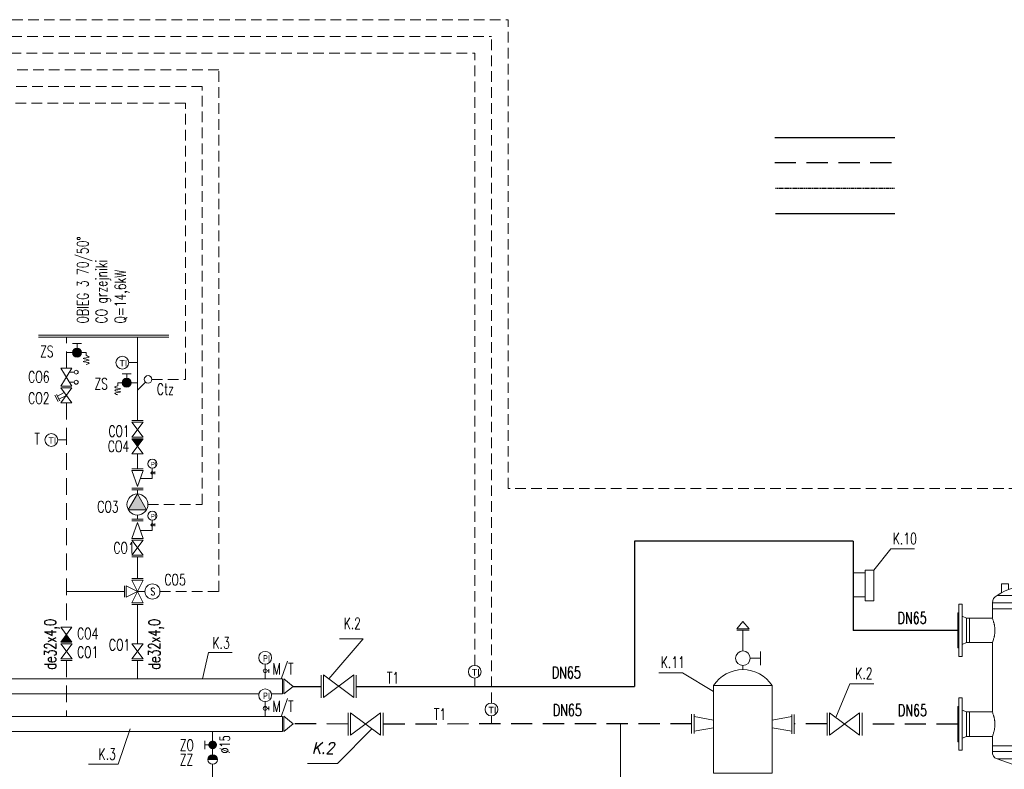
# Model space of a CAD drawing. Header units: millimetres. Extents: x -2127 to 74040, y -8065 to 13366.
# Tile 3 of 5: x 8122 to 19900, y 3289 to 12256. Entities that reach past the tile are written whole.
import ezdxf

# ---------------------------------------------------------------- set-up
doc = ezdxf.new("R2010")
doc.units = ezdxf.units.MM
for name, pattern in [('DASHED', [19.05, 12.7, -6.35]), ('DASHEDX2', [1.5, 1, -0.5]), ('IS-DASHED', [19.05, 12.7, -6.35])]:
    doc.linetypes.add(name, pattern=pattern)
doc.layers.get('0').update_dxf_attribs({"lineweight": 15})
for name, color, linetype, lineweight in [('IS-armatura', 7, 'Continuous', 20), ('IS-automatyka', 242, 'DASHED', 15), ('IS-gaz', 40, 'Continuous', 30), ('IS-kondensat', 44, 'DASHED', 30), ('IS-obieg-kotłowy-powrot', 20, 'IS-DASHED', 30), ('IS-obieg-kotłowy-zasilanie', 10, 'Continuous', 30), ('IS-opisy', 7, 'Continuous', 20)]:
    doc.layers.add(name, color=color, linetype=linetype, lineweight=lineweight)
doc.styles.add('Rg 5mm', font='simplex.shx', dxfattribs={"width": 0.9, "oblique": 15, "height": 60})
doc.styles.get("Standard").update_dxf_attribs({"font": 'arial.ttf'})
doc.styles.add('STANDARD2', font='simplex.shx', dxfattribs={"width": 0.7})
doc.linetypes.add('FENCELINE1', pattern='A,0.25,-0.1,[133,ltypeshp.shx,S=0.1,R=0,X=-0.1,Y=0],-0.1,1', length=1.45)

# ---------------------------------------------------------------- blocks, each defined once
blk = doc.blocks.new('A$C365C007C')
at = {"layer": 'IS-armatura'}
blk.add_line((0, 0), (95, 95), dxfattribs=at)
blk.add_circle((127, 127), 45, dxfattribs=at)
blk = doc.blocks.new('A$C7A9C7234')
at = {"layer": 'IS-armatura'}
blk.add_hatch(color=256, dxfattribs=at).paths.add_polyline_path([(-182, 0, -1), (-74, 0, -1)])
at = {"ltscale": 10}
blk.add_line((-128, 0), (0, 0), dxfattribs=at)
at = {"layer": 'IS-armatura'}
for p, q in [((-236, 0), (-236, -36)), ((-182, 0), (-236, 0)), ((-182, 108), (-74, 108)), ((-128, 54), (-128, 108))]:
    blk.add_line(p, q, dxfattribs=at)
blk.add_circle((-128, 0), 54, dxfattribs=at)
blk.add_spline([(-236, -36), (-272, -54), (-200, -72), (-272, -90), (-200, -108), (-272, -126), (-236, -144)], degree=3, dxfattribs=at)
blk = doc.blocks.new('A$C50FE2750')
at = {"layer": 'IS-armatura'}
blk.add_line((0, 0), (-104, 0), dxfattribs=at)
blk.add_circle((-180, 0), 76.5, dxfattribs=at)
blk.add_text('TI', height=76.5, dxfattribs=at).set_placement((-216, -45))
blk = doc.blocks.new('A$C65666F2F')
at = {"layer": 'IS-armatura'}
for p, q in [((-67.5, 0), (67.5, 0)), ((0, -20), (-67.5, -210)), ((67.5, -210), (0, -20)), ((-67.5, -210), (67.5, -210)), ((-67.5, -230), (67.5, -230))]:
    blk.add_line(p, q, dxfattribs=at)
blk = doc.blocks.new('A$C70BF7B7E')
at = {"layer": 'IS-armatura'}
blk.add_hatch(color=256, dxfattribs=at).paths.add_polyline_path([(0, 302), (0, 302), (-109, 113), (109, 113)])
for p, q in [((-68, 352), (67, 352)), ((0, 302), (0, 352)), ((-68, 0), (67, 0)), ((0, 0), (0, 50))]:
    blk.add_line(p, q)
blk.add_lwpolyline([(0, 302), (-109, 113), (109, 113)], close=True, dxfattribs=at)
blk.add_circle((0, 176), 126, dxfattribs=at)
blk = doc.blocks.new('A$C531F4624')
at = {"layer": 'IS-armatura'}
for p, q in [((-67.5, 0), (67.5, 0)), ((67.5, 0), (-67.5, -180)), ((67.5, -180), (-67.5, 0)), ((-67.5, -180), (67.5, -180)), ((-67.5, -200), (67.5, -200))]:
    blk.add_line(p, q, dxfattribs=at)
blk = doc.blocks.new('A$C761E3742')
at = {"layer": 'IS-armatura'}
blk.add_hatch(color=256, dxfattribs=at).paths.add_polyline_path([(0, 90), (67, 180), (-67, 180)])
for p, q in [((67, 180), (-67, 180)), ((-67, 180), (67, 0)), ((-67, 0), (67, 180)), ((67, 0), (-67, 0))]:
    blk.add_line(p, q, dxfattribs=at)
blk = doc.blocks.new('A$C4934456F')
at = {"layer": 'IS-armatura'}
for p, q in [((144, 0), (144, 123)), ((0, 0), (144, 0)), ((160, 66), (176, 66)), ((176, 82), (176, 50))]:
    blk.add_line(p, q, dxfattribs=at)
for centre, radius in [((144, 176), 53.5), ((144, 66), 15.8)]:
    blk.add_circle(centre, radius, dxfattribs=at)
at = {"layer": 'IS-armatura', "width": 0.8}
blk.add_text('PI', height=53.5, dxfattribs=at).set_placement((125, 145))
blk = doc.blocks.new('A$C231E1B02')
at = {"layer": 'IS-armatura'}
for p, q in [((-67, 0), (67, 0)), ((67, 0), (-67, -215)), ((67, -215), (-67, 0)), ((-67, -215), (67, -215))]:
    blk.add_line(p, q, dxfattribs=at)
at = {"layer": 'IS-armatura', "ltscale": 10}
for p, q in [((38, -47), (95, -47)), ((38, -168), (95, -168))]:
    blk.add_line(p, q, dxfattribs=at)
for centre in [(118, -47), (118, -168)]:
    blk.add_circle(centre, 23.3, dxfattribs=at)
blk = doc.blocks.new('A$C146150D0')
at = {"layer": 'IS-armatura'}
for p, q in [((67, 0), (-67, 0)), ((-67, -180), (67, 0)), ((-67, 0), (67, -180)), ((-100, -165), (-138, -89)), ((-80, -155), (-118, -79)), ((-25, -57), (-108, -99)), ((0, -90), (-90, -135)), ((67, -180), (-67, -180))]:
    blk.add_line(p, q, dxfattribs=at)
blk = doc.blocks.new('A$C5D770D04')
at = {"layer": 'IS-armatura'}
for p, q in [((67, 0), (-68, 0)), ((-155, -87), (-155, -222)), ((-135, -87), (-135, -222)), ((0, -155), (-135, -87)), ((-68, -20), (0, -155)), ((67, -20), (-68, -20)), ((0, -155), (67, -20)), ((-135, -222), (0, -155)), ((-68, -290), (0, -155)), ((0, -155), (67, -290)), ((0, -155), (90, -155)), ((67, -290), (-68, -290)), ((67, -310), (-68, -310))]:
    blk.add_line(p, q, dxfattribs=at)
blk.add_circle((180, -155), 90, dxfattribs=at)
at = {"layer": 'IS-armatura', "style": 'STANDARD2', "width": 0.7}
blk.add_text('S', height=90, dxfattribs=at).set_placement((158, -200))
blk = doc.blocks.new('CPHS_001')
for p, q in [((-0.5, 0.25), (0.5, -0.25)), ((0.5, 0.25), (-0.5, -0.25)), ((-0.5, -0.25), (-0.5, 0.25)), ((0.5, -0.25), (0.5, 0.25))]:
    blk.add_line(p, q)
blk = doc.blocks.new('A$C06771121')
for p, q in [((287.2, 434.4), (253.8, 434.4)), ((253.8, 434.4), (253.8, 424.1)), ((287.2, 424.1), (287.2, 434.4)), ((287.2, 424.1), (253.8, 424.1)), ((256.8, 380.2), (256.8, 424.1)), ((284.5, 424.1), (284.5, 380.2)), ((284.5, 380.2), (256.8, 380.2)), ((283.6, 365.1), (257.4, 365.1)), ((257.4, 365.1), (257.4, 335.6)), ((282.8, 377), (258.2, 377)), ((261.2, 377), (258.2, 377)), ((258.2, 377), (258.2, 365.1)), ((259.9, 380.2), (259.9, 377)), ((264.4, 377), (261.2, 377)), ((264.4, 377), (264.4, 365.1)), ((276.6, 377), (276.6, 365.1)), ((281.1, 380.2), (281.1, 377)), ((282.8, 365.1), (282.8, 377)), ((283.6, 335.7), (283.6, 365.1)), ((372, 342.2), (346.5, 342.2)), ((346.5, 342.2), (346.5, 321.9)), ((372, 309.9), (372, 342.2)), ((387.7, 300.4), (153.3, 300.4)), ((404.6, 273.5), (136.4, 273.5)), ((136.4, 273.5), (136.4, 252.1)), ((404.6, 252.1), (136.4, 252.1)), ((136.4, 252.1), (136.4, 237.3)), ((404.6, 252.1), (404.6, 273.5)), ((404.6, 252.1), (404.6, 218.2)), ((66.1, 237.3), (58.3, 229.5)), ((66.1, 229.5), (58.3, 229.5)), ((58.3, 229.5), (58.3, -222.6)), ((66.1, 233.4), (62.2, 229.5)), ((66.1, -230.5), (66.1, 237.3)), ((66.1, 237.3), (153.1, 237.3)), ((153.1, 233.4), (66.1, 233.4)), ((153.1, 237.3), (153.1, -230.5)), ((403.3, 213), (404.6, 218.2)), ((395.4, 176.8), (395.5, 178.9)), ((395.5, 178.9), (395.6, 181)), ((395.6, 181), (395.8, 183.2)), ((395.8, 183.2), (396.1, 185.3)), ((396.1, 185.3), (396.4, 187.3)), ((396.4, 187.3), (396.7, 189.4)), ((396.7, 189.4), (397.1, 191.3)), ((397.1, 191.3), (397.4, 193.2)), ((397.4, 193.2), (397.8, 195.1)), ((397.8, 195.1), (398.2, 196.9)), ((398.2, 196.9), (398.7, 198.7)), ((398.7, 198.7), (399.1, 200.4)), ((399.1, 200.4), (399.6, 202)), ((399.6, 202), (400, 203.5)), ((400, 203.5), (400.9, 206.4)), ((400.9, 206.4), (401.8, 209)), ((401.8, 209), (402.6, 211.2)), ((402.6, 211.2), (403.3, 213)), ((395.3, 174.6), (395.4, 176.8)), ((395.3, 172.3), (395.3, 174.6)), ((395.3, 173.7), (395.3, 171.5)), ((395.3, 171.5), (395.4, 169.3)), ((395.4, 169.3), (395.5, 167.2)), ((395.5, 167.2), (395.6, 165)), ((395.6, 165), (395.9, 162.9)), ((395.9, 162.9), (396.1, 160.8)), ((396.1, 160.8), (396.4, 158.8)), ((396.4, 158.8), (396.7, 156.8)), ((396.7, 156.8), (397.1, 154.8)), ((397.1, 154.8), (397.4, 152.9)), ((397.4, 152.9), (397.8, 151)), ((397.8, 151), (398.3, 149.2)), ((398.3, 149.2), (398.7, 147.4)), ((398.7, 147.4), (399.1, 145.7)), ((399.1, 145.7), (400, 142.6)), ((400, 142.6), (401, 139.7)), ((401, 139.7), (401.8, 137.1)), ((401.8, 137.1), (404.6, 129.3)), ((404.6, 129.3), (404.6, -122.4)), ((13.1, 87.2), (0, 87.2)), ((0, 87.2), (0, -87.2)), ((16.4, 83.9), (13.1, 87.2)), ((13.2, 87.1), (13.1, -87.2)), ((16.4, 3.4), (16.4, 83.9)), ((58.3, 64.4), (16.4, 64.4)), ((16.4, 64.4), (16.4, -57.5)), ((58.3, 3.4), (16.4, 3.4)), ((58.3, -2.5), (16.4, -2.5)), ((16.4, -83.5), (16.4, -3.1)), ((58.3, -57.5), (16.4, -57.5)), ((0, -87.2), (13.1, -87.2)), ((13.1, -87.2), (16.4, -83.5)), ((398.2, -143.6), (398.7, -141.8)), ((398.7, -141.8), (399.1, -140.1)), ((399.1, -140.1), (399.6, -138.5)), ((399.6, -138.5), (400, -137)), ((400, -137), (400.9, -134.1)), ((400.9, -134.1), (401.8, -131.5)), ((401.8, -131.5), (402.6, -129.3)), ((402.6, -129.3), (403.2, -127.5)), ((403.2, -127.5), (404.6, -122.4)), ((395.3, -166), (395.4, -163.8)), ((395.3, -168.2), (395.3, -166)), ((395.3, -166.8), (395.3, -169)), ((395.3, -169), (395.4, -171.2)), ((395.4, -163.8), (395.5, -161.6)), ((395.4, -171.2), (395.5, -173.4)), ((395.5, -161.6), (395.6, -159.5)), ((395.5, -173.4), (395.6, -175.5)), ((395.6, -159.5), (395.8, -157.4)), ((395.6, -175.5), (395.9, -177.6)), ((395.8, -157.4), (396.1, -155.3)), ((395.9, -177.6), (396.1, -179.7)), ((396.1, -155.3), (396.4, -153.2)), ((396.4, -153.2), (396.7, -151.2)), ((396.7, -151.2), (397.1, -149.2)), ((397.1, -149.2), (397.4, -147.3)), ((397.4, -147.3), (397.8, -145.4)), ((397.8, -145.4), (398.2, -143.6)), ((396.1, -179.7), (396.4, -181.8)), ((396.4, -181.8), (396.7, -183.8)), ((396.7, -183.8), (397.1, -185.8)), ((397.1, -185.8), (397.4, -187.7)), ((397.4, -187.7), (397.8, -189.5)), ((397.8, -189.5), (398.2, -191.3)), ((398.2, -191.3), (398.7, -193.1)), ((398.7, -193.1), (399.1, -194.8)), ((399.1, -194.8), (400, -198)), ((400, -198), (401, -200.8)), ((401, -200.8), (401.8, -203.4)), ((401.8, -203.4), (404.6, -211.3)), ((404.6, -211.3), (404.6, -266.6)), ((58.3, -222.6), (66.1, -222.6)), ((66.1, -230.5), (58.3, -222.6)), ((66.1, -226.6), (61.2, -222.6)), ((153.1, -226.6), (66.1, -226.6)), ((153.1, -230.5), (66.1, -230.5)), ((136.4, -266.6), (136.4, -230.5)), ((404.6, -245.2), (136.4, -245.2)), ((404.6, -266.6), (136.4, -266.6)), ((14.4, -317.8), (-19.1, -317.9)), ((-19.1, -317.9), (-19.1, -344.1)), ((14.4, -344.2), (14.4, -317.8)), ((14.4, -317.8), (185.3, -317.8)), ((387.7, -293.5), (153.3, -293.5)), ((211.5, -313.3), (153.3, -293.5)), ((185.3, -317.8), (185.3, -344.2)), ((211.5, -323.5), (197.8, -312)), ((211.5, -375.9), (211.5, -307)), ((387.7, -293.5), (329.5, -313.6)), ((329.5, -313.6), (329.5, -307)), ((329.5, -313.6), (329.5, -375.9)), ((-19.1, -344.1), (14.4, -344.1)), ((185.3, -344.2), (14.4, -344.2)), ((329.5, -354.3), (211.5, -354.3)), ((329.5, -366.1), (211.5, -366.1)), ((329.5, -370), (211.5, -370)), ((329.5, -375.9), (211.5, -375.9)), ((216.5, -366.1), (216.5, -375.9)), ((250.8, -538.6), (250.8, -375.9)), ((290.1, -375.9), (290.1, -538.6)), ((324.5, -366.1), (324.5, -375.9)), ((245.9, -715.5), (245.9, -538.6)), ((245.9, -538.6), (250.8, -538.6)), ((290.1, -538.6), (250.8, -538.6)), ((290.1, -538.6), (295.1, -538.6)), ((295.1, -538.6), (295.1, -715.5)), ((196.8, -723.3), (196.8, -715.5)), ((196.8, -715.5), (295.1, -715.5)), ((344.2, -723.3), (196.8, -723.3)), ((201.7, -715.5), (201.7, -723.3)), ((295.1, -715.5), (344.2, -715.5)), ((339.3, -715.5), (339.3, -723.3)), ((344.2, -715.5), (344.2, -723.3))]:
    blk.add_line(p, q)
at = {"extrusion": (1, 6.12303e-17, 0)}
for p, q in [((514, 268.2), (514.5, 268.7)), ((514, 79.2), (514, 268.2)), ((526.5, 268.7), (514.5, 268.7)), ((514.5, 78.7), (514.5, 268.7)), ((527, 268.2), (526.5, 268.7)), ((526.5, 78.7), (526.5, 268.7)), ((527, 79.2), (527, 268.2)), ((498, 218.2), (404.6, 218.2)), ((488, 129.3), (488, 218.2)), ((498, 218.2), (514, 224.7)), ((498, 129.3), (498, 218.2)), ((530, 237.7), (527, 237.7)), ((530, 109.7), (530, 237.7)), ((498, 129.3), (404.6, 129.3)), ((498, 129.3), (514, 122.7)), ((530, 109.7), (527, 109.7)), ((526.5, 78.7), (514.5, 78.7)), ((527, 79.2), (526.5, 78.7)), ((514, -72.3), (514.5, -71.8)), ((514, -261.3), (514, -72.3)), ((526.5, -71.8), (514.5, -71.8)), ((514.5, -261.8), (514.5, -71.8)), ((527, -72.3), (526.5, -71.8)), ((526.5, -261.8), (526.5, -71.8)), ((527, -261.3), (527, -72.3)), ((530, -102.8), (527, -102.8)), ((530, -230.8), (530, -102.8)), ((498, -122.4), (404.6, -122.4)), ((488, -211.3), (488, -122.4)), ((498, -122.4), (514, -115.8)), ((498, -211.3), (498, -122.4)), ((498, -211.3), (404.6, -211.3)), ((498, -211.3), (514, -217.8)), ((530, -230.8), (527, -230.8)), ((526.5, -261.8), (514.5, -261.8)), ((527, -261.3), (526.5, -261.8))]:
    blk.add_line(p, q, dxfattribs=at)
for centre, radius in [((107.3, 173.7), 13), ((107.4, 173.7), 10.3), ((107.4, 173.7), 4.61), ((107.3, -166.8), 13), ((107.4, -166.8), 10.3), ((107.3, -166.9), 4.61), ((270.5, -559.4), 8.74)]:
    blk.add_circle(centre, radius)
for centre, radius, start, end in [((270.5, 125.8), 210.2, 56.1206, 123.8794), ((165.8, 273.8), 29.4, 115.1122, 180.4665), ((375.2, 273.8), 29.4, 359.5335, 64.8878), ((161.5, -269.5), 25.3, 173.3784, 251.0446), ((379.5, -269.5), 25.3, 288.9554, 6.6216), ((183.2, -297.3), 20.6, 275.8297, 324.2983), ((270.5, -55.8), 258, 256.7942, 283.2081), ((185, -300.5), 43.8, 270.4885, 307.4033)]:
    blk.add_arc(centre, radius, start, end)
blk = doc.blocks.new('kotły')
at = {"layer": 'IS-armatura', "ltscale": 10}
blk.add_hatch(color=256, dxfattribs=at).paths.add_polyline_path([(-379.5, 297, -0.414214), (-372.7, 290.3), (-386.2, 290.3, -0.414214)])
at = {"layer": 'IS-armatura'}
for points in [[(-379.5, 269.9, -1), (-379.5, 283.4, -1)], [(-262.4, 251.8, -1), (-262.4, 265.3, -1)], [(-379.5, 255.3), (-379.5, 255.3), (-363.9, 228.3), (-395.1, 228.3)], [(-379.5, 189.1, -1), (-379.5, 202.6, -1)]]:
    blk.add_hatch(color=256, dxfattribs=at).paths.add_polyline_path(points)
at = {"layer": 'IS-armatura', "extrusion": (0, 1, 0)}
for p, q in [((-285.1, 775.9, 130.6), (-355.7, 775.9, 130.6)), ((-355.7, 775.9, 130.6), (-355.7, 771.6, 130.6)), ((-285.9, 779.6, 130.6), (-354.9, 779.6, 130.6)), ((-354.9, 776.9, 130.6), (-354.9, 779.6, 130.6)), ((-285.9, 776.9, 130.6), (-354.9, 776.9, 130.6)), ((-344.5, 781.4, 130.6), (-344.5, 779.6, 130.6)), ((-342.7, 782.2, 130.6), (-343.8, 782.1, 130.6)), ((-298.3, 783.4, 130.6), (-342.5, 783.4, 130.6)), ((-342.5, 783.4, 130.6), (-342.5, 782.4, 130.6)), ((-298.3, 783.4, 130.6), (-298.3, 782.4, 130.6)), ((-298.2, 782.2, 130.6), (-297, 782.1, 130.6)), ((-296.3, 781.4, 130.6), (-296.3, 779.6, 130.6)), ((-285.9, 776.9, 130.6), (-285.9, 779.6, 130.6)), ((-285.1, 775.9, 130.6), (-285.1, 771.6, 130.6)), ((-435.8, 767.2, 130.6), (-435.8, 327.9, 130.6)), ((-417.3, 768.8, 130.6), (-434.2, 768.8, 130.6)), ((-415.7, 767.2, 130.6), (-415.7, 327.9, 130.6)), ((-354.3, 770.6, 130.6), (-354.9, 770.9, 130.6)), ((-285.9, 770.9, 130.6), (-354.9, 770.9, 130.6)), ((-286.5, 770.6, 130.6), (-354.3, 770.6, 130.6)), ((-354.3, 770.6, 130.6), (-354.3, 763.9, 130.6)), ((-286.5, 763.9, 130.6), (-354.3, 763.9, 130.6)), ((-353.6, 762.3, 130.6), (-354.3, 763.9, 130.6)), ((-287.2, 762.3, 130.6), (-353.6, 762.3, 130.6)), ((-353.6, 762.3, 130.6), (-353.6, 741.9, 130.6)), ((-287.2, 762.3, 130.6), (-286.5, 763.9, 130.6)), ((-287.2, 762.3, 130.6), (-287.2, 741.9, 130.6)), ((-286.5, 770.6, 130.6), (-285.9, 770.9, 130.6)), ((-286.5, 770.6, 130.6), (-286.5, 763.9, 130.6)), ((-225.1, 767.2, 130.6), (-225.1, 327.9, 130.6)), ((-206.6, 768.8, 130.6), (-223.5, 768.8, 130.6)), ((-205, 767.2, 130.6), (-205, 327.9, 130.6)), ((-415.7, 741.9, 130.6), (-225.1, 741.9, 130.6)), ((-415.7, 698.6, 130.6), (-413.7, 698.6, 130.6)), ((-413.7, 343.6, 130.6), (-413.7, 698.6, 130.6)), ((-413.7, 696.6, 130.6), (-227.1, 696.6, 130.6)), ((-411.4, 696.6, 130.6), (-411.4, 702.6, 130.6)), ((-411.4, 702.6, 130.6), (-399.9, 702.6, 130.6)), ((-399.9, 702.6, 130.6), (-399.9, 696.6, 130.6)), ((-240.9, 702.6, 130.6), (-240.9, 696.6, 130.6)), ((-229.4, 702.6, 130.6), (-240.9, 702.6, 130.6)), ((-229.4, 696.6, 130.6), (-229.4, 702.6, 130.6)), ((-225.1, 698.6, 130.6), (-227.1, 698.6, 130.6)), ((-227.1, 698.6, 130.6), (-227.1, 343.6, 130.6)), ((-413.7, 676.6, 130.6), (-227.1, 676.6, 130.6)), ((-413.7, 365.7, 130.6), (-227.1, 365.7, 130.6)), ((-415.7, 343.6, 130.6), (-413.7, 343.6, 130.6)), ((-413.7, 345.6, 130.6), (-227.1, 345.6, 130.6)), ((-225.1, 343.6, 130.6), (-227.1, 343.6, 130.6)), ((-225.1, 328, 130.6), (-415.7, 328, 130.6)), ((-225.1, 327.6, 130.6), (-415.7, 327.6, 130.6))]:
    blk.add_line(p, q, dxfattribs=at)
at = {"layer": 'IS-armatura'}
for p, q in [((-435.8, 327.9, 130.6), (-205, 327.9, 130.6)), ((-298.3, 300.9), (-308.2, 300.9)), ((-308.2, 300.9), (-308.2, 290.1)), ((-298.3, 294.7), (-298.3, 307.2)), ((-285.8, 300.9), (-298.3, 307.2)), ((-285.8, 300.9), (-298.3, 294.7)), ((-285.8, 300.9), (-292, 288.4)), ((-285.8, 300.9), (-279.5, 288.4)), ((-372.7, 290.3, -15.7), (-386.2, 290.3, -15.7)), ((-279.5, 288.4), (-292, 288.4)), ((-285.8, 276.1), (-285.8, 288.4)), ((-393, 283.4, 55), (-393, 269.9, 55)), ((-386.2, 276.6, 55), (-393, 276.6, 55)), ((-275.9, 265.3), (-275.9, 251.8)), ((-269.2, 258.5), (-275.9, 258.5)), ((-393, 202.6, 55), (-393, 189.1, 55)), ((-386.2, 195.9, 55), (-393, 195.9, 55)), ((-389.5, 180.4, 65.5), (-393.3, 172.8, 65.5)), ((-387.5, 179.4, 65.5), (-391.3, 171.8, 65.5)), ((-381.9, 169.6, 65.5), (-390.3, 173.8, 65.5)), ((-379.5, 172.9, 65.5), (-388.5, 177.4, 65.5)), ((-372.7, 181.9, 65.5), (-386.2, 181.9, 65.5)), ((-386.2, 181.9, 65.5), (-372.7, 163.9, 65.5)), ((-386.2, 163.9, 65.5), (-372.7, 181.9, 65.5)), ((-372.7, 163.9, 65.5), (-386.2, 163.9, 65.5)), ((-62.8, -75.4), (-62.8, -60)), ((4.9, -115.7), (-8.7, -100.3)), ((4.4, -115.7), (18, -100.3)), ((4.4, -131.1), (4.4, -115.7)), ((-180.6, -131.5), (-40.5, -131.5))]:
    blk.add_line(p, q, dxfattribs=at)
at = {"layer": 'IS-armatura', "linetype": 'DASHED', "elevation": 130.6}
blk.add_lwpolyline([(-408.6, 327.9), (-233, 327.9), (-233, 146.3), (-408.6, 146.3)], close=True, dxfattribs=at)
at = {"layer": 'IS-armatura', "elevation": 13.3}
blk.add_lwpolyline([(-379.5, 255.3), (-363.9, 228.3), (-395.1, 228.3)], close=True, dxfattribs=at)
at = {"layer": 'IS-armatura', "elevation": 55.9}
for points in [[(-330.8, 220.5), (-314.9, 220.5)], [(-330.8, 220.5), (-314.9, 189.5)], [(-314.9, 220.5), (-330.8, 189.5)], [(-320.7, 200.4), (-315.6, 207)], [(-318.1, 195.6), (-311.8, 204)], [(-316.4, 207.5), (-315.9, 208.3)], [(-311, 203.5), (-316.4, 207.5)], [(-310.5, 204), (-315.9, 208.3)], [(-311, 203.5), (-310.5, 204)], [(-314.9, 189.5), (-330.8, 189.5)]]:
    blk.add_lwpolyline(points, dxfattribs=at)
at = {"layer": 'IS-armatura'}
blk.add_lwpolyline([(-50.9, -75.2), (-177.8, -75.2), (-177.8, -131.5), (-50.9, -131.5)], close=True, dxfattribs=at)
for centre, radius in [((-425.8, 753.9, 130.6), 1.81), ((-215, 753.9, 130.6), 1.81), ((-372.6, 686.6, 130.6), 1.81), ((-268.2, 686.6, 130.6), 1.81), ((-379.5, 290.3, -15.7), 6.75), ((-379.5, 276.6, 55), 6.75), ((-262.4, 258.5), 6.75), ((-379.5, 237.3, 13.3), 18), ((-379.5, 195.9, 55), 6.75)]:
    blk.add_circle(centre, radius, dxfattribs=at)
for centre, radius, start, end in [((-354.6, 775.8, 130.6), 1.13, 109.1039, 176.0318), ((-343.7, 781.4, 130.6), 0.76, 94.9986, 180.0104), ((-342.7, 782.4, 130.6), 0.19, 275.0001, 0), ((-298.1, 782.4, 130.6), 0.19, 180, 264.9999), ((-297.1, 781.4, 130.6), 0.76, 359.9896, 85.0014), ((-286.2, 775.8, 130.6), 1.13, 3.9682, 70.8961), ((-434.2, 767.2, 130.6), 1.61, 90, 180), ((-417.3, 767.2, 130.6), 1.61, 0, 90), ((-354.9, 771.6, 130.6), 0.76, 180, 270), ((-285.9, 771.6, 130.6), 0.76, 270, 0), ((-223.5, 767.2, 130.6), 1.61, 90, 180), ((-206.6, 767.2, 130.6), 1.61, 0, 90)]:
    blk.add_arc(centre, radius, start, end, dxfattribs=at)
blk.add_spline([(-285.8, 300.9), (-282.3, 306.4), (-287.9, 310.6), (-285.7, 317.8)], degree=3, dxfattribs=at)
at = {"layer": 'IS-gaz', "ltscale": 200}
for p, q in [((-322.8, 327.9, -7.7), (-322.8, 220.5, 55.9)), ((-322.8, 189.5, 55.9), (-322.8, 179.8, 55.9)), ((-322.8, 149.7, 55.9), (-322.8, 103.5, 55.9))]:
    blk.add_line(p, q, dxfattribs=at)
at = {"layer": 'IS-kondensat', "ltscale": 100}
for p, q in [((-247.2, 325.1, 131.3), (-247.2, -117, 131.3)), ((-50.7, -79.3), (4.5, -79.3)), ((4.5, -106), (4.5, -79.3)), ((-247.2, -117), (-177.8, -117))]:
    blk.add_line(p, q, dxfattribs=at)
at = {"layer": 'IS-obieg-kotłowy-powrot', "ltscale": 20}
for p, q in [((-379.5, 304.2, -20.3), (-379.5, 158.3, 89)), ((21.6, 277.1), (-45.7, 277.1)), ((-45.7, 277.1), (-45.7, 158.3)), ((-45.7, 158.3), (-379.5, 158.3))]:
    blk.add_line(p, q, dxfattribs=at)
at = {"layer": 'IS-obieg-kotłowy-powrot', "ltscale": 2, "elevation": 13.3}
for points in [[(-379.5, 255.3), (-372.7, 266), (-386.2, 266), (-379.5, 255.3)], [(-379.5, 219.3), (-372.7, 208.5), (-386.2, 208.5), (-379.5, 219.3)]]:
    blk.add_lwpolyline(points, dxfattribs=at)
at = {"layer": 'IS-obieg-kotłowy-zasilanie'}
for p, q in [((-262.4, 311.3), (-262.4, 133.8)), ((-285.8, 276.1), (-262.4, 276.1)), ((21.6, 252.6), (-21.2, 252.6)), ((-21.2, 252.6), (-21.2, 133.8)), ((-21.2, 133.8), (-262.4, 133.8))]:
    blk.add_line(p, q, dxfattribs=at)
at = {"layer": 'IS-armatura', "xscale": 0.3659076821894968, "yscale": 0.3659076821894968, "zscale": 0.3659076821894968}
blk.add_blockref('A$C06771121', (21.6, 264.7), dxfattribs=at)
at = {"layer": 'IS-armatura', "xscale": -30.09328546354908, "yscale": 30.09328546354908, "zscale": 0.1504664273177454, "rotation": 270}
blk.add_blockref('CPHS_001', (-322.8, 164.7, 55.9), dxfattribs=at)

msp = doc.modelspace()

# ---------------------------------------------------------------- hatches: boundary and pattern name
at = {"layer": 'IS-armatura', "ltscale": 10}
msp.add_hatch(color=256, dxfattribs=at).paths.add_polyline_path([(10374, 3406), (10487, 3406, 1)])

# ---------------------------------------------------------------- linework, layer by layer
at = {"layer": 'IS-armatura', "linetype": 'DASHEDX2', "ltscale": 200}
for p, q in [((8680, 8087), (8680, 8460)), ((8680, 7672), (8680, 4991)), ((8680, 4591), (8680, 3921))]:
    msp.add_line(p, q, dxfattribs=at)
at = {"layer": 'IS-armatura', "ltscale": 10}
for p, q in [((9530, 7713), (9530, 8460)), ((9530, 7713), (9530, 7463)), ((9530, 7063), (9530, 6883)), ((9530, 5581), (9530, 5831)), ((9530, 5581), (9530, 5571)), ((9375, 5416), (8680, 5416)), ((9530, 5261), (9530, 4791)), ((9530, 4591), (9530, 4371))]:
    msp.add_line(p, q, dxfattribs=at)
at = {"layer": 'IS-armatura'}
for p, q in [((18236, 5639), (18093, 5639)), ((18236, 5352), (18093, 5352)), ((16699, 4970), (16773, 5059)), ((16699, 4970), (16846, 4970)), ((16700, 4953), (16847, 4953)), ((16773, 5059), (16846, 4970)), ((16773, 4706), (16773, 4953)), ((16861, 4618), (16985, 4618)), ((16985, 4618), (16985, 4700)), ((16985, 4536), (16985, 4618)), ((16773, 4482), (16773, 4531)), ((11728, 4416), (11728, 4146)), ((11757, 4148), (11757, 4418)), ((12117, 4418), (11757, 4148)), ((11757, 4418), (12117, 4148)), ((12117, 4148), (12117, 4418)), ((12147, 4416), (12147, 4146)), ((12049, 3965), (12049, 3695)), ((12079, 3696), (12079, 3966)), ((12079, 3966), (12439, 3696)), ((12439, 3966), (12079, 3696)), ((12439, 3696), (12439, 3966)), ((12468, 3965), (12468, 3695)), ((16159, 3832), (16159, 3948)), ((16188, 3832), (16188, 3948)), ((16188, 3920), (16423, 3877)), ((17359, 3920), (17124, 3877)), ((17359, 3828), (17359, 3943)), ((17388, 3828), (17388, 3943)), ((17779, 3965), (17779, 3695)), ((17808, 3696), (17808, 3966)), ((18168, 3966), (17808, 3696)), ((17808, 3966), (18168, 3696)), ((18168, 3696), (18168, 3966)), ((18198, 3965), (18198, 3695)), ((16159, 3832), (16159, 3716)), ((16188, 3832), (16188, 3716)), ((16188, 3744), (16423, 3787)), ((17359, 3744), (17124, 3787)), ((17359, 3828), (17359, 3712)), ((17388, 3828), (17388, 3712))]:
    msp.add_line(p, q, dxfattribs=at)
at = {"layer": 'IS-armatura', "ltscale": 20}
for p, q in [((11058, 4371), (11058, 4547)), ((11103, 4488), (11103, 4443)), ((11081, 4466), (11103, 4466)), ((11393, 4281), (11280, 4371)), ((11280, 4191), (11280, 4371)), ((13565, 4281), (13565, 4380)), ((11280, 4191), (11393, 4281)), ((11058, 3923), (11058, 4099)), ((11081, 4018), (11103, 4018)), ((11103, 4040), (11103, 3995)), ((11393, 3833), (11280, 3923)), ((11280, 3743), (11280, 3923)), ((13765, 3830), (13765, 3929)), ((11280, 3743), (11393, 3833)), ((10430, 3741), (10430, 3580)), ((10335, 3529), (10335, 3631)), ((10430, 3580), (10335, 3580)), ((10335, 3580), (10335, 3529)), ((10430, 3548), (10430, 3454)), ((10374, 3406), (10487, 3406)), ((10430, 3350), (10430, 2714))]:
    msp.add_line(p, q, dxfattribs=at)
at = {"layer": 'IS-armatura', "linetype": 'FENCELINE1', "ltscale": 100}
msp.add_line((15307, 3834), (15307, 738), dxfattribs=at)
at = {"layer": 'IS-armatura'}
for points in [[(18236, 5670), (18341, 5670), (18341, 5304), (18236, 5304)], [(17124, 4290), (16423, 4290), (16423, 3243), (17124, 3243)], [(1886, 3921), (11265, 3921), (11265, 3741), (1886, 3741)]]:
    msp.add_lwpolyline(points, close=True, dxfattribs=at)
msp.add_lwpolyline([(10983, 4191), (1886, 4191), (1886, 4371), (11265, 4371), (11265, 4191), (11133, 4191)], dxfattribs=at)
at = {"layer": 'IS-armatura', "const_width": 51.1}
msp.add_lwpolyline([(10430, 3606, 1), (10430, 3555, 1)], format="xyb", close=True, dxfattribs=at)
at = {"layer": 'IS-armatura'}
for centre, radius in [((11058, 4623), 76.5), ((16773, 4618), 87.4), ((11058, 4466), 22.5), ((13565, 4456), 76.5), ((11058, 4175), 76.5), ((11058, 4018), 22.5), ((13765, 4005), 76.5), ((10430, 3406), 56.7)]:
    msp.add_circle(centre, radius, dxfattribs=at)
msp.add_arc((16773, 4066), 416, 32.6561, 147.3439, dxfattribs=at)
at = {"layer": 'IS-automatyka', "ltscale": 10}
for p, q in [((1745, 12255), (13965, 12256)), ((13965, 6648), (13965, 12256)), ((1545, 12055), (13765, 12056)), ((13765, 4082), (13765, 12056)), ((1345, 11855), (13565, 11856)), ((13565, 4533), (13565, 11856)), ((10504, 11656), (1145, 11655)), ((10504, 5416), (10504, 11656)), ((10304, 11456), (945, 11455)), ((10304, 6457), (10304, 11456)), ((10104, 11256), (745, 11255)), ((10104, 7953), (10104, 11256)), ((9703, 7953), (10104, 7953)), ((23131, 6648, 1062), (13965, 6648, -102)), ((9656, 6457), (10304, 6457)), ((9800, 5416), (10504, 5416))]:
    msp.add_line(p, q, dxfattribs=at)
at = {"layer": 'IS-gaz', "ltscale": 200}
msp.add_line((17163, 9937), (18591, 9937), dxfattribs=at)
at = {"layer": 'IS-kondensat'}
msp.add_line((17163, 10242), (18591, 10242), dxfattribs=at)
at = {"layer": 'IS-obieg-kotłowy-powrot', "ltscale": 20}
for p, q in [((17154, 10547), (18591, 10547)), ((12049, 3830), (11393, 3833)), ((16159, 3835), (12468, 3830)), ((17779, 3832), (17388, 3833)), ((19344, 3830), (18198, 3830))]:
    msp.add_line(p, q, dxfattribs=at)
at = {"layer": 'IS-obieg-kotłowy-zasilanie'}
for p, q in [((17154, 10845), (18591, 10845)), ((18093, 6017), (15478, 6017)), ((15478, 6017), (15478, 4281)), ((18093, 6017), (18093, 4951)), ((19344, 4951), (18093, 4951)), ((11393, 4281), (11728, 4281)), ((12147, 4281), (15478, 4281))]:
    msp.add_line(p, q, dxfattribs=at)
at = {"layer": 'IS-opisy', "lineweight": 9, "ltscale": 20}
for p, q in [((9904, 8483), (8345, 8483)), ((9904, 8460), (8345, 8460))]:
    msp.add_line(p, q, dxfattribs=at)
at = {"layer": 'IS-opisy', "lineweight": 9}
for p, q in [((18341, 5670), (18542, 5926)), ((18542, 5926), (18826, 5925)), ((11820, 4371), (12230, 4848)), ((11946, 4849), (12230, 4848)), ((10310, 4371), (10382, 4687)), ((10382, 4687), (10665, 4687)), ((15767, 4442), (16051, 4442)), ((16423, 4219), (16051, 4442)), ((17885, 3908), (18054, 4313)), ((18054, 4313), (18338, 4312)), ((9443, 3775), (9300, 3351)), ((12334, 3775), (11922, 3357)), ((8944, 3352), (9300, 3351)), ((11566, 3358), (11922, 3357))]:
    msp.add_line(p, q, dxfattribs=at)

# ---------------------------------------------------------------- block references
at = {"layer": 'IS-armatura', "xscale": -9.004895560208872, "yscale": 9.004895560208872, "zscale": 9.004895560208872}
msp.add_blockref('kotły', (21285, 1996), dxfattribs=at)
at = {"layer": 'IS-armatura', "xscale": -1}
msp.add_blockref('A$C7A9C7234', (8680, 8274), dxfattribs=at)
at = {"layer": 'IS-armatura'}
for name, p in [('A$C50FE2750', (9530, 8154)), ('A$C231E1B02', (8680, 8087)), ('A$C7A9C7234', (9530, 7913)), ('A$C365C007C', (9530, 7826)), ('A$C146150D0', (8680, 7852)), ('A$C50FE2750', (8680, 7229)), ('A$C761E3742', (9530, 7063)), ('A$C4934456F', (9564, 6768)), ('A$C70BF7B7E', (9530, 6281)), ('A$C4934456F', (9564, 6146)), ('A$C65666F2F', (9530, 6261)), ('A$C531F4624', (9530, 6031)), ('A$C5D770D04', (9530, 5571)), ('A$C531F4624', (8680, 4791)), ('A$C531F4624', (9530, 4791))]:
    msp.add_blockref(name, p, dxfattribs=at)
at = {"layer": 'IS-armatura', "xscale": -1, "rotation": 180}
for name, p in [('A$C531F4624', (9530, 7263)), ('A$C65666F2F', (9530, 6653))]:
    msp.add_blockref(name, p, dxfattribs=at)
at = {"layer": 'IS-armatura', "rotation": 180}
msp.add_blockref('A$C761E3742', (8680, 4991), dxfattribs=at)

# ---------------------------------------------------------------- texts
at = {"layer": 'IS-armatura', "width": 0.8}
for p in [(11031, 4578), (11031, 4130)]:
    msp.add_text('PI', height=76.5, dxfattribs=at).set_placement(p)
at = {"layer": 'IS-armatura'}
for p in [(13529, 4411), (13729, 3960)]:
    msp.add_text('TI', height=76.5, dxfattribs=at).set_placement(p)
at = {"layer": 'IS-opisy', "style": 'STANDARD2', "width": 0.7}
for s, height, p in [('ZS', 135, (8365, 8221)), ('CO6', 135, (8223, 7915)), ('ZS', 135, (9015, 7833)), ('Ctz', 135, (9763, 7769)), ('CO2', 135, (8223, 7660)), ('T', 135, (8297, 7176)), ('CO1', 135, (9182, 7267)), ('CO4', 135, (9176, 7085)), ('CO3', 135, (9050, 6363)), ('CO1', 135, (9243, 5870)), ('CO5', 135, (9853, 5490)), ('DN65', 140, (18623, 5030)), ('CO4', 135, (8808, 4845)), ('CO1', 135, (9189, 4710)), ('CO1', 135, (8808, 4623)), ('M/T', 135, (11147, 4423)), ('DN65', 140, (14486, 4376)), ('T1', 135, (12515, 4315)), ('M/T', 135, (11147, 3975)), ('T1', 135, (13077, 3880)), ('DN65', 140, (14498, 3927)), ('DN65', 140, (18627, 3925)), ('ZO', 135, (10036, 3509)), ('ZZ', 135, (10036, 3335))]:
    msp.add_text(s, height=height, dxfattribs=at).set_placement(p)
for s, height, p in [('de32x4,0', 140, (8557, 4483)), ('de32x4,0', 140, (9802, 4483)), ('%%c15', 120, (10636, 3478))]:
    msp.add_text(s, height=height, rotation=90, dxfattribs=at).set_placement(p)
at = {"layer": 'IS-opisy', "insert": (8808, 8622), "char_height": 135, "attachment_point": 1, "rotation": 90, "style": 'STANDARD2'}
msp.add_mtext_dynamic_manual_height_columns('\\A1;OBIEG 3 70/50%%D\\PCO grzejniki\\PQ=14,6kW', width=1959.24, gutter_width=12.5, heights=[0], dxfattribs=at)
at = {"layer": 'IS-opisy', "char_height": 135, "attachment_point": 1}
for s, insert, style in [('K.10', (18566, 6116), 'STANDARD2'), ('K.2', (11997, 5102), 'STANDARD2'), ('K.3', (10428, 4868), 'STANDARD2'), ('K.11', (15791, 4637), 'STANDARD2'), ('K.2', (18117, 4503), 'STANDARD2'), ('K.3', (9065, 3537), 'STANDARD2'), ('K.2', (11617, 3611), 'Rg 5mm')]:
    msp.add_mtext_dynamic_manual_height_columns(s, width=320, gutter_width=500, heights=[0], dxfattribs=dict(at, insert=insert, style=style))

doc.saveas('drawing.dxf')
